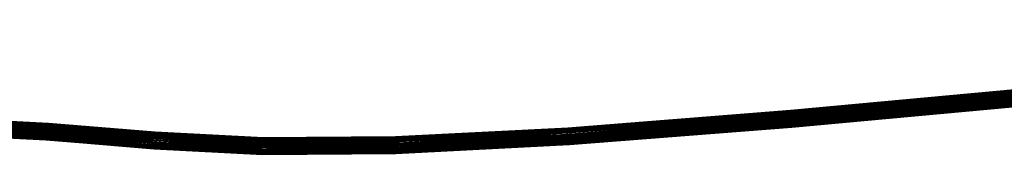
# Model space of a CAD drawing. Header units: centimetres. Extents: x -241 to 151, y -198 to 16.
# Tile 197 of 256: x 57.55 to 81.26, y -4.23 to -0.98. Entities that reach past the tile are written whole.
import ezdxf

# ---------------------------------------------------------------- set-up
doc = ezdxf.new("R2010")
doc.units = ezdxf.units.CM
doc.layers.add('941', color=7, linetype='Continuous', true_color=0x873b08)

msp = doc.modelspace()

# ---------------------------------------------------------------- meshes
at = {"layer": '941', "color": 254, "true_color": 0xcad1ee}
mesh = msp.add_polyface(dxfattribs=at)
corners = [(82.644, -2.757, -3.054), (98.114, -1.223, -3.167), (82.65, -2.813, -3.05), (98.102, -1.141, -2.776), (82.649, -2.676, -2.679), (82.654, -2.729, -2.659), (98.096, -1.088, -2.795), (98.104, -1.134, -3.166), (98.108, -1.167, -3.171), (82.641, -2.723, -3.049), (98.1, -1.098, -3.153), (82.638, -2.688, -3.036), (98.097, -1.062, -3.131), (82.635, -2.652, -3.015), (98.093, -1.03, -3.1), (82.633, -2.619, -2.983), (98.09, -1.003, -3.06), (82.632, -2.593, -2.943), (98.088, -0.987, -3.013), (82.632, -2.576, -2.896), (98.087, -0.983, -2.964), (82.633, -2.572, -2.847), (98.087, -0.991, -2.916), (82.635, -2.579, -2.799), (98.089, -1.008, -2.874), (82.638, -2.597, -2.757), (98.091, -1.032, -2.84), (82.642, -2.62, -2.723), (98.093, -1.06, -2.814), (82.645, -2.648, -2.697), (98.114, -1.223, -3.167), (82.656, -2.866, -3.031), (82.65, -2.813, -3.05), (82.654, -2.729, -2.659), (98.108, -1.197, -2.772), (98.102, -1.141, -2.776), (82.66, -2.785, -2.655), (76.145, -3.39, -2.301), (82.663, -2.818, -2.661), (76.147, -3.423, -2.307), (82.666, -2.854, -2.673), (76.149, -3.459, -2.319), (82.669, -2.89, -2.695), (76.151, -3.495, -2.341), (82.671, -2.923, -2.726), (76.151, -3.528, -2.372), (82.672, -2.949, -2.766), (76.15, -3.554, -2.412), (82.672, -2.965, -2.813), (76.147, -3.571, -2.459), (82.671, -2.97, -2.862), (76.144, -3.575, -2.508), (82.669, -2.962, -2.91), (76.139, -3.568, -2.555), (82.666, -2.945, -2.952), (76.134, -3.551, -2.597), (82.662, -2.921, -2.986), (98.111, -1.23, -2.777), (98.115, -1.266, -2.79), (98.119, -1.301, -2.812), (98.123, -1.334, -2.843), (98.126, -1.36, -2.883), (98.128, -1.376, -2.93), (98.129, -1.381, -2.979), (98.129, -1.373, -3.027), (98.127, -1.356, -3.069), (98.125, -1.332, -3.103), (98.122, -1.304, -3.129), (82.659, -2.894, -3.012), (98.119, -1.276, -3.148)]
mesh.append_faces([[corners[k] for k in face] for face in [(0, 1, 2), (3, 4, 5), (3, 6, 4), (0, 7, 8), (7, 0, 9), (9, 10, 7), (10, 9, 11), (11, 12, 10), (12, 11, 13), (13, 14, 12), (14, 13, 15), (15, 16, 14), (16, 15, 17), (17, 18, 16), (18, 17, 19), (19, 20, 18), (20, 19, 21), (21, 22, 20), (22, 21, 23), (23, 24, 22), (24, 23, 25), (25, 26, 24), (26, 25, 27), (27, 28, 26), (28, 27, 29), (29, 6, 28), (6, 29, 4), (30, 31, 32), (33, 34, 35), (33, 36, 34), (37, 38, 36), (39, 40, 38), (41, 42, 40), (43, 44, 42), (45, 46, 44), (47, 48, 46), (49, 50, 48), (51, 52, 50), (53, 54, 52), (55, 56, 54), (57, 36, 38), (58, 38, 40), (59, 40, 42), (60, 42, 44), (61, 44, 46), (62, 46, 48), (63, 48, 50), (64, 50, 52), (65, 52, 54), (66, 54, 56), (67, 56, 68), (69, 68, 31)]], dxfattribs={"color": 254})
mesh = msp.add_polyface(dxfattribs=at)
corners = [(76.11, -3.363, -2.699), (82.65, -2.813, -3.05), (76.115, -3.419, -2.695), (82.644, -2.757, -3.054), (82.654, -2.729, -2.659), (76.133, -3.281, -2.325), (76.139, -3.333, -2.305), (82.649, -2.676, -2.679), (82.641, -2.723, -3.049), (76.107, -3.33, -2.694), (82.638, -2.688, -3.036), (76.105, -3.294, -2.681), (82.635, -2.652, -3.015), (76.104, -3.258, -2.66), (82.633, -2.619, -2.983), (76.103, -3.225, -2.629), (82.632, -2.593, -2.943), (76.104, -3.198, -2.588), (82.632, -2.576, -2.896), (76.107, -3.182, -2.542), (82.633, -2.572, -2.847), (76.111, -3.177, -2.493), (82.635, -2.579, -2.799), (76.115, -3.184, -2.445), (82.638, -2.597, -2.757), (76.12, -3.201, -2.403), (82.642, -2.62, -2.723), (76.125, -3.225, -2.369), (82.645, -2.648, -2.697), (76.129, -3.252, -2.343), (82.65, -2.813, -3.05), (76.121, -3.472, -2.676), (76.115, -3.419, -2.695), (82.656, -2.866, -3.031), (76.139, -3.333, -2.305), (82.66, -2.785, -2.655), (82.654, -2.729, -2.659), (76.145, -3.39, -2.301), (70.805, -3.808, -1.65), (76.147, -3.423, -2.307), (70.807, -3.841, -1.655), (76.149, -3.459, -2.319), (70.807, -3.877, -1.667), (76.151, -3.495, -2.341), (70.806, -3.913, -1.688), (76.151, -3.528, -2.372), (70.802, -3.947, -1.719), (76.15, -3.554, -2.412), (70.797, -3.974, -1.759), (76.147, -3.571, -2.459), (82.663, -2.818, -2.661), (82.666, -2.854, -2.673), (82.669, -2.89, -2.695), (82.671, -2.923, -2.726), (82.672, -2.949, -2.766), (82.672, -2.965, -2.813), (82.671, -2.97, -2.862), (76.144, -3.575, -2.508), (82.669, -2.962, -2.91), (76.139, -3.568, -2.555), (82.666, -2.945, -2.952), (76.134, -3.551, -2.597), (82.662, -2.921, -2.986), (76.13, -3.527, -2.631), (82.659, -2.894, -3.012), (76.125, -3.5, -2.657)]
mesh.append_faces([[corners[k] for k in face] for face in [(0, 1, 2), (3, 1, 0), (4, 5, 6), (4, 7, 5), (0, 8, 3), (8, 0, 9), (9, 10, 8), (10, 9, 11), (11, 12, 10), (12, 11, 13), (13, 14, 12), (14, 13, 15), (15, 16, 14), (16, 15, 17), (17, 18, 16), (18, 17, 19), (19, 20, 18), (20, 19, 21), (21, 22, 20), (22, 21, 23), (23, 24, 22), (24, 23, 25), (25, 26, 24), (26, 25, 27), (27, 28, 26), (28, 27, 29), (29, 7, 28), (7, 29, 5), (30, 31, 32), (30, 33, 31), (34, 35, 36), (34, 37, 35), (38, 39, 37), (40, 41, 39), (42, 43, 41), (44, 45, 43), (46, 47, 45), (48, 49, 47), (50, 37, 39), (51, 39, 41), (52, 41, 43), (53, 43, 45), (54, 45, 47), (55, 47, 49), (56, 49, 57), (58, 57, 59), (60, 59, 61), (62, 61, 63), (63, 64, 62), (64, 63, 65), (65, 33, 64), (33, 65, 31)]], dxfattribs={"color": 254})
mesh = msp.add_polyface(dxfattribs=at)
corners = [(54.931, -3.509, 6.959), (54.933, -3.566, 6.964), (52.839, -3.502, 8.015), (58.109, -3.73, 4.644), (55.133, -3.473, 7.298), (52.983, -3.413, 8.359), (52.992, -3.466, 8.378), (55.123, -3.421, 7.28), (54.934, -3.476, 6.963), (52.84, -3.468, 8.019), (54.941, -3.44, 6.972), (52.844, -3.432, 8.03), (54.952, -3.403, 6.99), (52.852, -3.396, 8.049), (54.968, -3.37, 7.016), (52.863, -3.362, 8.078), (54.988, -3.342, 7.049), (52.878, -3.335, 8.114), (55.012, -3.325, 7.089), (52.896, -3.318, 8.157), (55.038, -3.32, 7.132), (52.915, -3.312, 8.203), (55.062, -3.326, 7.173), (52.934, -3.319, 8.247), (55.083, -3.343, 7.209), (52.951, -3.335, 8.285), (55.101, -3.366, 7.239), (52.965, -3.358, 8.317), (55.114, -3.393, 7.263), (52.975, -3.385, 8.342), (58.113, -3.64, 4.64), (58.123, -3.604, 4.648), (58.138, -3.568, 4.663), (58.159, -3.535, 4.685), (58.186, -3.508, 4.714), (58.217, -3.491, 4.749), (58.25, -3.486, 4.786), (58.28, -3.493, 4.823), (54.933, -3.566, 6.964), (54.942, -3.618, 6.982), (52.85, -3.611, 8.038), (58.109, -3.73, 4.644), (52.992, -3.466, 8.378), (55.134, -3.53, 7.303), (55.133, -3.473, 7.298), (52.994, -3.522, 8.383), (55.132, -3.563, 7.299), (52.993, -3.556, 8.378), (55.125, -3.599, 7.289), (52.989, -3.592, 8.367), (55.114, -3.636, 7.272), (52.981, -3.628, 8.348), (55.098, -3.67, 7.246), (52.97, -3.662, 8.32), (55.077, -3.697, 7.212), (52.955, -3.689, 8.283), (55.053, -3.714, 7.172), (52.937, -3.707, 8.24), (55.028, -3.719, 7.13), (52.918, -3.712, 8.195), (55.004, -3.713, 7.089), (52.899, -3.706, 8.151), (54.982, -3.696, 7.052), (52.883, -3.689, 8.112), (54.965, -3.673, 7.022), (52.869, -3.666, 8.08), (54.952, -3.646, 6.999), (52.858, -3.639, 8.056), (58.258, -3.88, 4.832), (58.226, -3.885, 4.795), (58.195, -3.878, 4.758), (58.169, -3.861, 4.725), (58.147, -3.838, 4.698), (58.131, -3.811, 4.677), (58.12, -3.783, 4.661)]
mesh.append_faces([[corners[k] for k in face] for face in [(0, 1, 2), (0, 3, 1), (4, 5, 6), (4, 7, 5), (2, 8, 0), (9, 10, 8), (11, 12, 10), (13, 14, 12), (15, 16, 14), (17, 18, 16), (19, 20, 18), (21, 22, 20), (23, 24, 22), (25, 26, 24), (27, 28, 26), (28, 27, 29), (29, 7, 28), (7, 29, 5), (30, 0, 8), (31, 8, 10), (32, 10, 12), (33, 12, 14), (34, 14, 16), (35, 16, 18), (36, 18, 20), (37, 20, 22), (38, 39, 40), (41, 39, 38), (42, 43, 44), (42, 45, 43), (45, 46, 43), (46, 45, 47), (47, 48, 46), (48, 47, 49), (49, 50, 48), (50, 49, 51), (51, 52, 50), (53, 54, 52), (55, 56, 54), (57, 58, 56), (59, 60, 58), (61, 62, 60), (63, 64, 62), (65, 66, 64), (67, 39, 66), (68, 54, 56), (69, 56, 58), (70, 58, 60), (71, 60, 62), (72, 62, 64), (73, 64, 66), (74, 66, 39)]], dxfattribs={"color": 254})
mesh = msp.add_polyface(dxfattribs=at)
corners = [(70.735, -3.784, -2.043), (76.115, -3.419, -2.695), (70.739, -3.84, -2.039), (76.11, -3.363, -2.699), (76.139, -3.333, -2.305), (70.794, -3.699, -1.673), (70.801, -3.752, -1.654), (76.133, -3.281, -2.325), (76.107, -3.33, -2.694), (70.734, -3.751, -2.038), (76.105, -3.294, -2.681), (70.733, -3.715, -2.025), (76.104, -3.258, -2.66), (70.735, -3.678, -2.004), (76.103, -3.225, -2.629), (70.738, -3.645, -1.974), (76.104, -3.198, -2.588), (70.743, -3.618, -1.934), (76.107, -3.182, -2.542), (70.75, -3.601, -1.888), (76.111, -3.177, -2.493), (70.758, -3.596, -1.839), (76.115, -3.184, -2.445), (70.767, -3.603, -1.792), (76.12, -3.201, -2.403), (70.775, -3.62, -1.751), (76.125, -3.225, -2.369), (70.782, -3.644, -1.717), (76.129, -3.252, -2.343), (70.789, -3.671, -1.691), (76.115, -3.419, -2.695), (70.746, -3.893, -2.02), (70.739, -3.84, -2.039), (76.121, -3.472, -2.676), (70.801, -3.752, -1.654), (76.145, -3.39, -2.301), (76.139, -3.333, -2.305), (70.805, -3.808, -1.65), (66.667, -4.021, -0.627), (70.807, -3.841, -1.655), (66.667, -4.055, -0.632), (70.807, -3.877, -1.667), (76.147, -3.423, -2.307), (76.149, -3.459, -2.319), (76.151, -3.495, -2.341), (70.806, -3.913, -1.688), (76.151, -3.528, -2.372), (70.802, -3.947, -1.719), (76.15, -3.554, -2.412), (70.797, -3.974, -1.759), (76.147, -3.571, -2.459), (70.79, -3.99, -1.805), (76.144, -3.575, -2.508), (70.782, -3.995, -1.853), (76.139, -3.568, -2.555), (70.773, -3.988, -1.9), (76.134, -3.551, -2.597), (70.765, -3.972, -1.942), (76.13, -3.527, -2.631), (70.758, -3.948, -1.975), (76.125, -3.5, -2.657), (70.751, -3.921, -2.001)]
mesh.append_faces([[corners[k] for k in face] for face in [(0, 1, 2), (3, 1, 0), (4, 5, 6), (4, 7, 5), (0, 8, 3), (8, 0, 9), (9, 10, 8), (10, 9, 11), (11, 12, 10), (12, 11, 13), (13, 14, 12), (14, 13, 15), (15, 16, 14), (16, 15, 17), (17, 18, 16), (18, 17, 19), (19, 20, 18), (20, 19, 21), (21, 22, 20), (22, 21, 23), (23, 24, 22), (24, 23, 25), (25, 26, 24), (26, 25, 27), (27, 28, 26), (28, 27, 29), (29, 7, 28), (7, 29, 5), (30, 31, 32), (30, 33, 31), (34, 35, 36), (34, 37, 35), (38, 39, 37), (40, 41, 39), (42, 37, 39), (43, 39, 41), (44, 41, 45), (46, 45, 47), (48, 47, 49), (50, 49, 51), (51, 52, 50), (52, 51, 53), (53, 54, 52), (54, 53, 55), (55, 56, 54), (56, 55, 57), (57, 58, 56), (58, 57, 59), (59, 60, 58), (60, 59, 61), (61, 33, 60), (33, 61, 31)]], dxfattribs={"color": 254})
mesh = msp.add_polyface(dxfattribs=at)
corners = [(58.109, -3.674, 4.638), (58.109, -3.73, 4.644), (54.931, -3.509, 6.959), (60.679, -3.942, 2.398), (58.366, -3.641, 4.937), (55.123, -3.421, 7.28), (55.133, -3.473, 7.298), (58.355, -3.588, 4.92), (58.113, -3.64, 4.64), (54.934, -3.476, 6.963), (58.123, -3.604, 4.648), (54.941, -3.44, 6.972), (58.138, -3.568, 4.663), (54.952, -3.403, 6.99), (58.159, -3.535, 4.685), (54.968, -3.37, 7.016), (58.186, -3.508, 4.714), (54.988, -3.342, 7.049), (58.217, -3.491, 4.749), (55.012, -3.325, 7.089), (58.25, -3.486, 4.786), (55.038, -3.32, 7.132), (58.28, -3.493, 4.823), (55.062, -3.326, 7.173), (58.307, -3.509, 4.856), (55.083, -3.343, 7.209), (58.328, -3.533, 4.883), (55.101, -3.366, 7.239), (58.344, -3.56, 4.904), (55.114, -3.393, 7.263), (60.683, -3.852, 2.395), (60.692, -3.816, 2.403), (60.707, -3.78, 2.418), (60.728, -3.747, 2.44), (60.755, -3.72, 2.469), (60.786, -3.703, 2.504), (58.109, -3.73, 4.644), (58.12, -3.783, 4.661), (54.942, -3.618, 6.982), (60.679, -3.942, 2.398), (55.133, -3.473, 7.298), (58.367, -3.697, 4.943), (58.366, -3.641, 4.937), (55.134, -3.53, 7.303), (58.362, -3.73, 4.941), (55.132, -3.563, 7.299), (58.353, -3.766, 4.933), (55.125, -3.599, 7.289), (58.337, -3.803, 4.918), (55.114, -3.636, 7.272), (58.316, -3.836, 4.896), (55.098, -3.67, 7.246), (58.289, -3.863, 4.867), (55.077, -3.697, 7.212), (58.258, -3.88, 4.832), (55.053, -3.714, 7.172), (58.226, -3.885, 4.795), (55.028, -3.719, 7.13), (58.195, -3.878, 4.758), (55.004, -3.713, 7.089), (58.169, -3.861, 4.725), (54.982, -3.696, 7.052), (58.147, -3.838, 4.698), (54.965, -3.673, 7.022), (58.131, -3.811, 4.677), (54.952, -3.646, 6.999), (60.764, -4.09, 2.513), (60.738, -4.073, 2.48), (60.716, -4.05, 2.453), (60.7, -4.023, 2.432), (60.689, -3.995, 2.416)]
mesh.append_faces([[corners[k] for k in face] for face in [(0, 1, 2), (0, 3, 1), (4, 5, 6), (4, 7, 5), (2, 8, 0), (9, 10, 8), (11, 12, 10), (13, 14, 12), (15, 16, 14), (17, 18, 16), (19, 20, 18), (21, 22, 20), (23, 24, 22), (24, 23, 25), (25, 26, 24), (26, 25, 27), (27, 28, 26), (28, 27, 29), (29, 7, 28), (7, 29, 5), (30, 0, 8), (31, 8, 10), (32, 10, 12), (33, 12, 14), (34, 14, 16), (35, 16, 18), (36, 37, 38), (39, 37, 36), (40, 41, 42), (40, 43, 41), (43, 44, 41), (44, 43, 45), (45, 46, 44), (46, 45, 47), (47, 48, 46), (48, 47, 49), (49, 50, 48), (50, 49, 51), (51, 52, 50), (52, 51, 53), (53, 54, 52), (55, 56, 54), (57, 58, 56), (59, 60, 58), (61, 62, 60), (63, 64, 62), (65, 37, 64), (66, 56, 58), (67, 58, 60), (68, 60, 62), (69, 62, 64), (70, 64, 37)]], dxfattribs={"color": 254})
mesh = msp.add_polyface(dxfattribs=at)
corners = [(60.678, -3.886, 2.393), (60.679, -3.942, 2.398), (58.109, -3.674, 4.638), (63.314, -4.077, 0.48), (63.516, -3.985, 0.813), (58.355, -3.588, 4.92), (58.366, -3.641, 4.937), (60.923, -3.8, 2.676), (60.683, -3.852, 2.395), (58.113, -3.64, 4.64), (60.692, -3.816, 2.403), (63.315, -3.987, 0.478), (63.322, -3.951, 0.488), (58.123, -3.604, 4.648), (60.707, -3.78, 2.418), (58.138, -3.568, 4.663), (60.728, -3.747, 2.44), (63.333, -3.915, 0.505), (63.35, -3.881, 0.531), (58.159, -3.535, 4.685), (60.755, -3.72, 2.469), (58.186, -3.508, 4.714), (60.786, -3.703, 2.504), (58.217, -3.491, 4.749), (60.818, -3.698, 2.542), (58.25, -3.486, 4.786), (60.848, -3.704, 2.578), (58.28, -3.493, 4.823), (60.875, -3.721, 2.611), (58.307, -3.509, 4.856), (60.896, -3.745, 2.639), (58.328, -3.533, 4.883), (60.912, -3.772, 2.66), (58.344, -3.56, 4.904), (60.679, -3.942, 2.398), (60.689, -3.995, 2.416), (58.12, -3.783, 4.661), (63.314, -4.077, 0.48), (58.366, -3.641, 4.937), (60.934, -3.909, 2.699), (60.934, -3.852, 2.693), (58.367, -3.697, 4.943), (60.93, -3.942, 2.696), (58.362, -3.73, 4.941), (60.921, -3.978, 2.689), (58.353, -3.766, 4.933), (60.905, -4.014, 2.674), (58.337, -3.803, 4.918), (60.884, -4.048, 2.652), (58.316, -3.836, 4.896), (60.857, -4.075, 2.622), (58.289, -3.863, 4.867), (60.827, -4.092, 2.587), (58.258, -3.88, 4.832), (60.795, -4.097, 2.55), (58.226, -3.885, 4.795), (60.764, -4.09, 2.513), (58.195, -3.878, 4.758), (60.738, -4.073, 2.48), (58.169, -3.861, 4.725), (60.716, -4.05, 2.453), (63.346, -4.185, 0.538), (58.147, -3.838, 4.698), (60.7, -4.023, 2.432), (58.131, -3.811, 4.677), (63.333, -4.158, 0.515), (63.324, -4.13, 0.498)]
mesh.append_faces([[corners[k] for k in face] for face in [(0, 1, 2), (0, 3, 1), (4, 5, 6), (4, 7, 5), (2, 8, 0), (9, 10, 8), (11, 0, 8), (12, 8, 10), (13, 14, 10), (15, 16, 14), (17, 10, 14), (18, 14, 16), (19, 20, 16), (21, 22, 20), (23, 24, 22), (24, 23, 25), (25, 26, 24), (26, 25, 27), (27, 28, 26), (28, 27, 29), (29, 30, 28), (30, 29, 31), (31, 32, 30), (32, 31, 33), (33, 7, 32), (7, 33, 5), (34, 35, 36), (37, 35, 34), (38, 39, 40), (38, 41, 39), (41, 42, 39), (42, 41, 43), (43, 44, 42), (44, 43, 45), (45, 46, 44), (46, 45, 47), (47, 48, 46), (48, 47, 49), (49, 50, 48), (50, 49, 51), (51, 52, 50), (52, 51, 53), (53, 54, 52), (54, 53, 55), (55, 56, 54), (57, 58, 56), (59, 60, 58), (61, 58, 60), (62, 63, 60), (64, 35, 63), (65, 60, 63), (66, 63, 35)]], dxfattribs={"color": 254})
mesh = msp.add_polyface(dxfattribs=at)
corners = [(63.312, -4.021, 0.475), (63.314, -4.077, 0.48), (60.678, -3.886, 2.393), (66.541, -4.057, -1.001), (63.516, -3.985, 0.813), (63.506, -3.932, 0.794), (60.923, -3.8, 2.676), (63.315, -3.987, 0.478), (60.683, -3.852, 2.395), (63.322, -3.951, 0.488), (60.692, -3.816, 2.403), (63.333, -3.915, 0.505), (60.707, -3.78, 2.418), (63.35, -3.881, 0.531), (60.728, -3.747, 2.44), (63.37, -3.854, 0.565), (60.755, -3.72, 2.469), (63.395, -3.836, 0.605), (60.786, -3.703, 2.504), (63.42, -3.831, 0.647), (60.818, -3.698, 2.542), (63.444, -3.838, 0.688), (60.848, -3.704, 2.578), (63.466, -3.854, 0.724), (60.875, -3.721, 2.611), (63.483, -3.877, 0.754), (60.896, -3.745, 2.639), (63.496, -3.904, 0.778), (60.912, -3.772, 2.66), (66.538, -3.967, -1.001), (66.541, -3.931, -0.989), (66.547, -3.894, -0.969), (63.314, -4.077, 0.48), (63.324, -4.13, 0.498), (60.689, -3.995, 2.416), (66.541, -4.057, -1.001), (60.934, -3.852, 2.693), (63.517, -4.041, 0.818), (63.516, -3.985, 0.813), (60.934, -3.909, 2.699), (63.514, -4.075, 0.814), (60.93, -3.942, 2.696), (63.508, -4.111, 0.804), (60.921, -3.978, 2.689), (63.496, -4.147, 0.787), (60.905, -4.014, 2.674), (63.48, -4.181, 0.761), (60.884, -4.048, 2.652), (63.459, -4.208, 0.727), (60.857, -4.075, 2.622), (63.435, -4.226, 0.688), (60.827, -4.092, 2.587), (63.41, -4.231, 0.645), (60.795, -4.097, 2.55), (63.385, -4.224, 0.605), (60.764, -4.09, 2.513), (63.364, -4.208, 0.568), (60.738, -4.073, 2.48), (63.346, -4.185, 0.538), (60.716, -4.05, 2.453), (63.333, -4.158, 0.515), (60.7, -4.023, 2.432), (66.549, -4.109, -0.982)]
mesh.append_faces([[corners[k] for k in face] for face in [(0, 1, 2), (0, 3, 1), (4, 5, 6), (2, 7, 0), (8, 9, 7), (10, 11, 9), (12, 13, 11), (14, 15, 13), (15, 14, 16), (16, 17, 15), (17, 16, 18), (18, 19, 17), (19, 18, 20), (20, 21, 19), (21, 20, 22), (22, 23, 21), (23, 22, 24), (24, 25, 23), (25, 24, 26), (26, 27, 25), (27, 26, 28), (28, 5, 27), (5, 28, 6), (29, 0, 7), (30, 7, 9), (31, 9, 11), (32, 33, 34), (35, 33, 32), (36, 37, 38), (36, 39, 37), (39, 40, 37), (40, 39, 41), (41, 42, 40), (42, 41, 43), (43, 44, 42), (44, 43, 45), (45, 46, 44), (46, 45, 47), (47, 48, 46), (48, 47, 49), (49, 50, 48), (50, 49, 51), (51, 52, 50), (52, 51, 53), (53, 54, 52), (54, 53, 55), (55, 56, 54), (56, 55, 57), (57, 58, 56), (59, 60, 58), (61, 33, 60), (62, 60, 33)]], dxfattribs={"color": 254})
mesh = msp.add_polyface(dxfattribs=at)
corners = [(66.538, -4, -1.005), (66.541, -4.057, -1.001), (63.312, -4.021, 0.475), (66.664, -3.965, -0.632), (63.506, -3.932, 0.794), (63.516, -3.985, 0.813), (66.656, -3.912, -0.651), (66.538, -3.967, -1.001), (63.315, -3.987, 0.478), (66.541, -3.931, -0.989), (63.322, -3.951, 0.488), (66.547, -3.894, -0.969), (63.333, -3.915, 0.505), (66.555, -3.861, -0.94), (63.35, -3.881, 0.531), (66.568, -3.834, -0.902), (63.37, -3.854, 0.565), (66.582, -3.816, -0.858), (63.395, -3.836, 0.605), (70.734, -3.751, -2.038), (70.733, -3.715, -2.025), (66.598, -3.811, -0.811), (63.42, -3.831, 0.647), (66.614, -3.818, -0.766), (63.444, -3.838, 0.688), (66.628, -3.834, -0.726), (63.466, -3.854, 0.724), (66.64, -3.857, -0.694), (63.483, -3.877, 0.754), (66.649, -3.884, -0.669), (63.496, -3.904, 0.778), (66.541, -4.057, -1.001), (66.549, -4.109, -0.982), (63.324, -4.13, 0.498), (63.516, -3.985, 0.813), (66.667, -4.021, -0.627), (66.664, -3.965, -0.632), (63.517, -4.041, 0.818), (66.667, -4.055, -0.632), (63.514, -4.075, 0.814), (66.664, -4.091, -0.644), (63.508, -4.111, 0.804), (66.658, -4.127, -0.664), (63.496, -4.147, 0.787), (66.649, -4.161, -0.693), (63.48, -4.181, 0.761), (66.637, -4.188, -0.731), (63.459, -4.208, 0.727), (66.623, -4.205, -0.775), (63.435, -4.226, 0.688), (66.607, -4.211, -0.821), (63.41, -4.231, 0.645), (66.591, -4.204, -0.867), (63.385, -4.224, 0.605), (66.577, -4.188, -0.906), (63.364, -4.208, 0.568), (66.565, -4.164, -0.939), (63.346, -4.185, 0.538), (66.556, -4.137, -0.964), (63.333, -4.158, 0.515)]
mesh.append_faces([[corners[k] for k in face] for face in [(0, 1, 2), (3, 4, 5), (3, 6, 4), (2, 7, 0), (8, 9, 7), (10, 11, 9), (12, 13, 11), (13, 12, 14), (14, 15, 13), (15, 14, 16), (16, 17, 15), (17, 16, 18), (19, 0, 7), (20, 7, 9), (18, 21, 17), (21, 18, 22), (22, 23, 21), (23, 22, 24), (24, 25, 23), (25, 24, 26), (26, 27, 25), (27, 26, 28), (28, 29, 27), (29, 28, 30), (30, 6, 29), (6, 30, 4), (31, 32, 33), (34, 35, 36), (34, 37, 35), (37, 38, 35), (38, 37, 39), (39, 40, 38), (40, 39, 41), (41, 42, 40), (42, 41, 43), (43, 44, 42), (44, 43, 45), (45, 46, 44), (46, 45, 47), (47, 48, 46), (48, 47, 49), (49, 50, 48), (50, 49, 51), (51, 52, 50), (52, 51, 53), (53, 54, 52), (54, 53, 55), (55, 56, 54), (56, 55, 57), (57, 58, 56), (58, 57, 59), (59, 32, 58)]], dxfattribs={"color": 254})
mesh = msp.add_polyface(dxfattribs=at)
corners = [(66.538, -4, -1.005), (70.739, -3.84, -2.039), (66.541, -4.057, -1.001), (70.735, -3.784, -2.043), (70.801, -3.752, -1.654), (66.656, -3.912, -0.651), (66.664, -3.965, -0.632), (70.794, -3.699, -1.673), (70.734, -3.751, -2.038), (66.538, -3.967, -1.001), (70.733, -3.715, -2.025), (66.541, -3.931, -0.989), (70.735, -3.678, -2.004), (66.547, -3.894, -0.969), (70.738, -3.645, -1.974), (66.555, -3.861, -0.94), (70.743, -3.618, -1.934), (66.568, -3.834, -0.902), (70.75, -3.601, -1.888), (66.582, -3.816, -0.858), (70.758, -3.596, -1.839), (66.598, -3.811, -0.811), (70.767, -3.603, -1.792), (66.614, -3.818, -0.766), (70.775, -3.62, -1.751), (66.628, -3.834, -0.726), (70.782, -3.644, -1.717), (66.64, -3.857, -0.694), (70.789, -3.671, -1.691), (66.649, -3.884, -0.669), (70.739, -3.84, -2.039), (66.549, -4.109, -0.982), (66.541, -4.057, -1.001), (70.746, -3.893, -2.02), (66.664, -3.965, -0.632), (70.805, -3.808, -1.65), (70.801, -3.752, -1.654), (66.667, -4.021, -0.627), (70.807, -3.841, -1.655), (66.667, -4.055, -0.632), (70.807, -3.877, -1.667), (66.664, -4.091, -0.644), (70.806, -3.913, -1.688), (66.658, -4.127, -0.664), (70.802, -3.947, -1.719), (66.649, -4.161, -0.693), (70.797, -3.974, -1.759), (66.637, -4.188, -0.731), (70.79, -3.99, -1.805), (66.623, -4.205, -0.775), (70.782, -3.995, -1.853), (66.607, -4.211, -0.821), (70.773, -3.988, -1.9), (66.591, -4.204, -0.867), (70.765, -3.972, -1.942), (66.577, -4.188, -0.906), (70.758, -3.948, -1.975), (66.565, -4.164, -0.939), (70.751, -3.921, -2.001), (66.556, -4.137, -0.964)]
mesh.append_faces([[corners[k] for k in face] for face in [(0, 1, 2), (3, 1, 0), (4, 5, 6), (4, 7, 5), (0, 8, 3), (9, 10, 8), (11, 12, 10), (12, 11, 13), (13, 14, 12), (14, 13, 15), (15, 16, 14), (16, 15, 17), (17, 18, 16), (18, 17, 19), (19, 20, 18), (20, 19, 21), (21, 22, 20), (22, 21, 23), (23, 24, 22), (24, 23, 25), (25, 26, 24), (26, 25, 27), (27, 28, 26), (28, 27, 29), (29, 7, 28), (7, 29, 5), (30, 31, 32), (30, 33, 31), (34, 35, 36), (34, 37, 35), (38, 37, 39), (40, 39, 41), (41, 42, 40), (42, 41, 43), (43, 44, 42), (44, 43, 45), (45, 46, 44), (46, 45, 47), (47, 48, 46), (48, 47, 49), (49, 50, 48), (50, 49, 51), (51, 52, 50), (52, 51, 53), (53, 54, 52), (54, 53, 55), (55, 56, 54), (56, 55, 57), (57, 58, 56), (58, 57, 59), (59, 33, 58), (33, 59, 31)]], dxfattribs={"color": 254})

doc.saveas('drawing.dxf')
